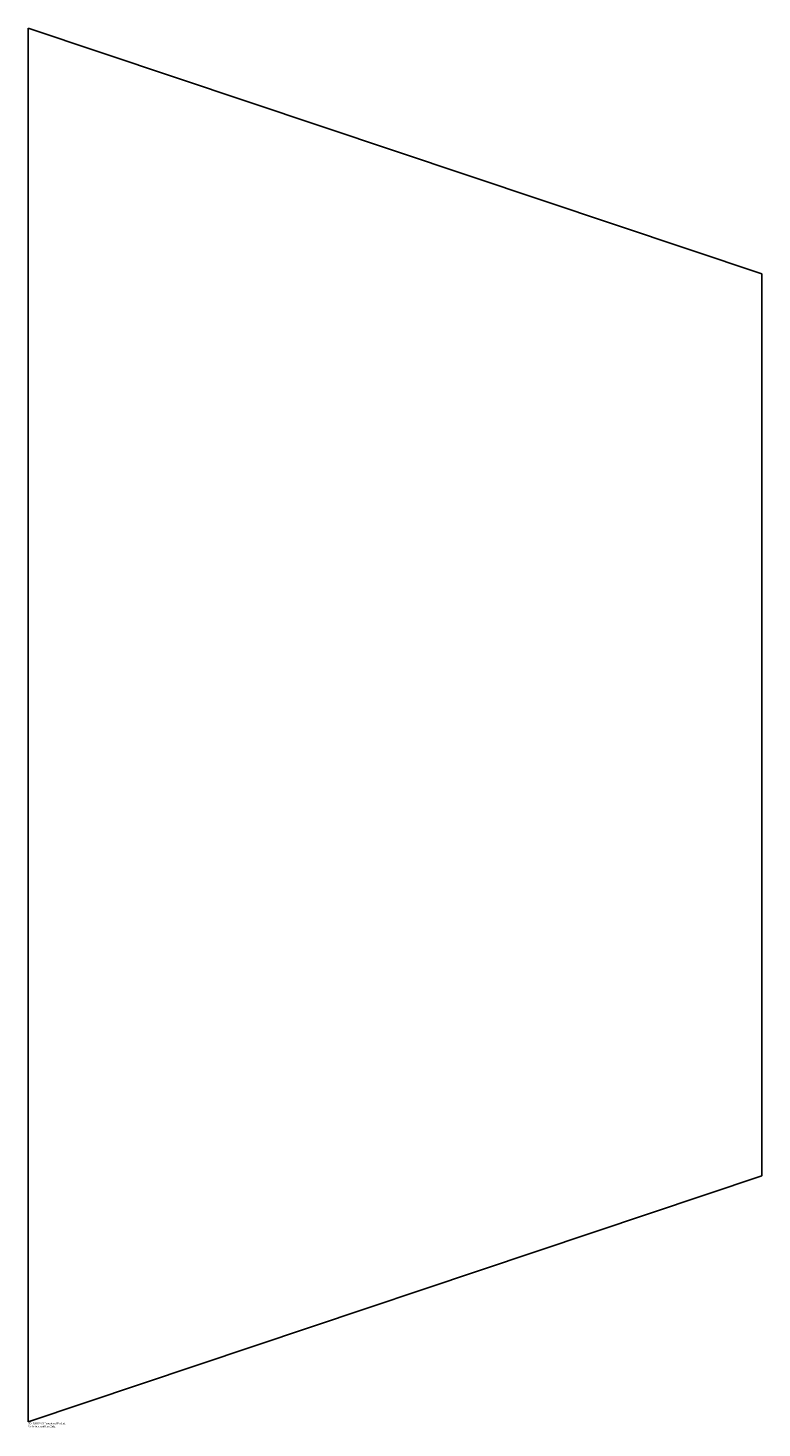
# Model space of a CAD drawing. Header units: millimetres. Extents: x 0 to 1789, y -15 to 3400.
import ezdxf

# ---------------------------------------------------------------- set-up
doc = ezdxf.new("R2010")
doc.units = ezdxf.units.MM
doc.layers.add('CORTE', color=7, linetype='Continuous')
doc.layers.add('INFORMACION_NO_CORTE', color=8, linetype='Continuous')
doc.styles.add('SLDTEXTSTYLE0', font='TXT', dxfattribs={"width": 0.7})

msp = doc.modelspace()

# ---------------------------------------------------------------- linework, layer by layer
at = {"layer": 'CORTE', "color": 7, "linetype": 'Continuous', "lineweight": 25}
for p, q in [((0, 3400), (1788.9, 2800)), ((0, 0), (0, 3400)), ((1788.9, 2800), (1788.9, 600)), ((1788.9, 600), (0, 0))]:
    msp.add_line(p, q, dxfattribs=at)

# ---------------------------------------------------------------- texts
at = {"layer": 'INFORMACION_NO_CORTE', "color": 7, "linetype": 'Continuous', "char_height": 4.834, "attachment_point": 1, "style": 'SLDTEXTSTYLE0'}
for s, insert in [('SOLIDWORKS Educational Product.', (0, -1)), ('For Instructional Use Only.', (0, -8.3))]:
    msp.add_mtext(s, dxfattribs=dict(at, insert=insert))

doc.saveas('drawing.dxf')
